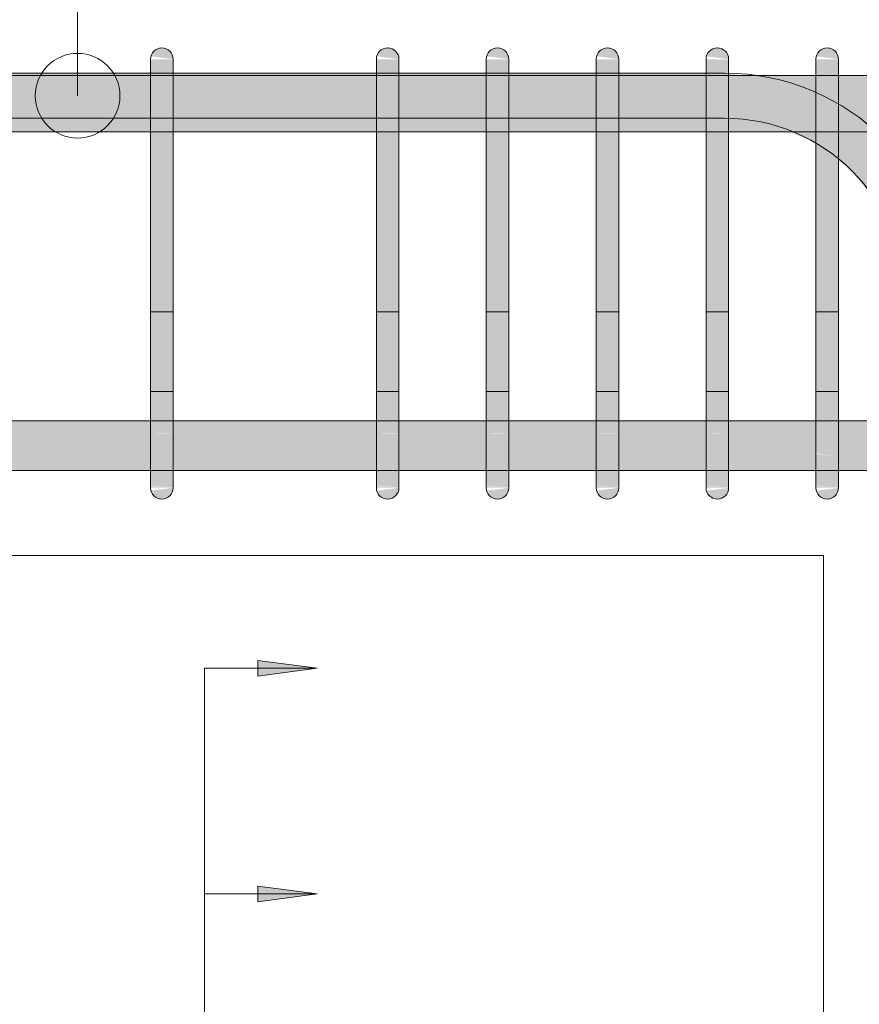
# Model space of a CAD drawing. Header units: millimetres. Extents: x -25607 to 9385, y 1894 to 10168.
# Tile 149 of 181: x 3653 to 4025, y 8471 to 8908. Entities that reach past the tile are written whole.
import ezdxf

# ---------------------------------------------------------------- set-up
doc = ezdxf.new("R2010")
doc.units = ezdxf.units.MM
for name, color, linetype, lineweight in [('A-ANNO-DIMS', 211, 'Continuous', 5), ('A-ANNO-DIMS-25', 211, 'Continuous', 5), ('S-BEAM', 12, 'Continuous', 9), ('S-COLS', 52, 'Continuous', 9), ('S-RBAR', 171, 'Continuous', 5), ('S-RBAR-IDEN', 171, 'Continuous', 5)]:
    doc.layers.add(name, color=color, linetype=linetype, lineweight=lineweight)
doc.styles.add('Arial_1', font='arial.ttf', dxfattribs={"height": 62.5})
doc.dimstyles.new('Výztuž_kusy__řezy__3', dxfattribs={"dimscale": 304.8, "dimtxt": 0.18, "dimasz": 0, "dimexe": 0, "dimexo": 0.0625, "dimgap": 0.082021, "dimtad": 1, "dimdec": 0, "dimzin": 0, "dimdsep": 46, "dimtxsty": 'Arial_1', "dimblk1": 'NONE', "dimblk2": 'NONE', "dimsah": 1, "dimcen": 0.09, "dimazin": 0, "dimtfac": 1, "dimtdec": 4, "dimtix": 1, "dimtmove": 0, "dimatfit": 3, "dimfxl": 0.164042, "dimfxlon": 1, "dimtvp": 1, "dimtfill": 1, "dimtolj": 1, "dimtzin": 0, "dimarcsym": 2})

# ---------------------------------------------------------------- blocks, each defined once
blk = doc.blocks.new('DIMBLOCK604-V5')
at = {"layer": 'A-ANNO-DIMS-25'}
for points in [[(3785.15, 8620), (3758.86, 8623.46), (3758.86, 8616.54)], [(3785.15, 8520), (3758.86, 8523.46), (3758.86, 8516.54)]]:
    blk.add_hatch(color=256, dxfattribs=at).paths.add_polyline_path(points)
for p, q in [((3735.15, 8620), (3735.15, 8520)), ((3735.15, 8620), (3735.15, 8620)), ((3735.15, 8620), (3785.15, 8620)), ((3785.15, 8620), (3758.86, 8623.46)), ((3758.86, 8623.46), (3758.86, 8616.54)), ((3758.86, 8616.54), (3785.15, 8620)), ((3735.15, 8520), (3735.15, 8520)), ((3735.15, 8520), (3785.15, 8520)), ((3785.15, 8520), (3758.86, 8523.46)), ((3758.86, 8523.46), (3758.86, 8516.54)), ((3758.86, 8516.54), (3785.15, 8520))]:
    blk.add_line(p, q, dxfattribs=at)
blk = doc.blocks.new('_None')
blk = doc.blocks.new('DIMBLOCK605-V5')
at = {"layer": 'A-ANNO-DIMS-25'}
for points in [[(3785.15, 8520), (3758.86, 8523.46), (3758.86, 8516.54)], [(3785.15, 8420), (3758.86, 8423.46), (3758.86, 8416.54)]]:
    blk.add_hatch(color=256, dxfattribs=at).paths.add_polyline_path(points)
for p, q in [((3735.15, 8520), (3735.15, 8420)), ((3735.15, 8520), (3735.15, 8520)), ((3735.15, 8520), (3785.15, 8520)), ((3785.15, 8520), (3758.86, 8523.46)), ((3758.86, 8523.46), (3758.86, 8516.54)), ((3758.86, 8516.54), (3785.15, 8520)), ((3785.15, 8420), (3758.86, 8423.46)), ((3758.86, 8423.46), (3758.86, 8416.54)), ((3735.15, 8420), (3735.15, 8420)), ((3735.15, 8420), (3785.15, 8420)), ((3758.86, 8416.54), (3785.15, 8420))]:
    blk.add_line(p, q, dxfattribs=at)
blk = doc.blocks.new('DIMBLOCK631-V5')
at = {"layer": 'A-ANNO-DIMS-25'}
for points in [[(3785.15, 8620), (3758.86, 8623.46), (3758.86, 8616.54)], [(3785.15, 8520), (3758.86, 8523.46), (3758.86, 8516.54)], [(3785.15, 8420), (3758.86, 8423.46), (3758.86, 8416.54)], [(3785.15, 8320), (3758.86, 8323.46), (3758.86, 8316.54)], [(3785.15, 8220), (3758.86, 8223.46), (3758.86, 8216.54)], [(3785.15, 8120), (3758.86, 8123.46), (3758.86, 8116.54)], [(3785.15, 8020), (3758.86, 8023.46), (3758.86, 8016.54)], [(3785.15, 7920), (3758.86, 7923.46), (3758.86, 7916.54)], [(3785.15, 7820), (3758.86, 7823.46), (3758.86, 7816.54)], [(3785.15, 7720), (3758.86, 7723.46), (3758.86, 7716.54)], [(3785.15, 7620), (3758.86, 7623.46), (3758.86, 7616.54)], [(3785.15, 7520), (3758.86, 7523.46), (3758.86, 7516.54)], [(3785.15, 7420), (3758.86, 7423.46), (3758.86, 7416.54)], [(3785.15, 7320), (3758.86, 7323.46), (3758.86, 7316.54)], [(3785.15, 7220), (3758.86, 7223.46), (3758.86, 7216.54)], [(3785.15, 7120), (3758.86, 7123.46), (3758.86, 7116.54)], [(3785.15, 7020), (3758.86, 7023.46), (3758.86, 7016.54)], [(3785.15, 6920), (3758.86, 6923.46), (3758.86, 6916.54)], [(3785.15, 6820), (3758.86, 6823.46), (3758.86, 6816.54)], [(3785.15, 6720), (3758.86, 6723.46), (3758.86, 6716.54)], [(3785.15, 6620), (3758.86, 6623.46), (3758.86, 6616.54)], [(3785.15, 6520), (3758.86, 6523.46), (3758.86, 6516.54)], [(3785.15, 6420), (3758.86, 6423.46), (3758.86, 6416.54)], [(3785.15, 6320), (3758.86, 6323.46), (3758.86, 6316.54)], [(3785.15, 6220), (3758.86, 6223.46), (3758.86, 6216.54)], [(3785.15, 6120), (3758.86, 6123.46), (3758.86, 6116.54)], [(3785.15, 6020), (3758.86, 6023.46), (3758.86, 6016.54)], [(3785.15, 5920), (3758.86, 5923.46), (3758.86, 5916.54)]]:
    blk.add_hatch(color=256, dxfattribs=at).paths.add_polyline_path(points)
for p, q in [((3735.15, 8620), (3735.15, 5920)), ((3735.15, 8620), (3735.15, 8520)), ((3735.15, 8620), (3735.15, 8620)), ((3735.15, 8620), (3785.15, 8620)), ((3785.15, 8620), (3758.86, 8623.46)), ((3758.86, 8623.46), (3758.86, 8616.54)), ((3758.86, 8616.54), (3785.15, 8620)), ((3735.15, 8520), (3735.15, 8420)), ((3735.15, 8520), (3735.15, 8520)), ((3735.15, 8520), (3785.15, 8520)), ((3785.15, 8520), (3758.86, 8523.46)), ((3758.86, 8523.46), (3758.86, 8516.54)), ((3758.86, 8516.54), (3785.15, 8520)), ((3785.15, 8420), (3758.86, 8423.46)), ((3758.86, 8423.46), (3758.86, 8416.54)), ((3735.15, 8420), (3735.15, 8320)), ((3735.15, 8420), (3735.15, 8420)), ((3735.15, 8420), (3785.15, 8420)), ((3758.86, 8416.54), (3785.15, 8420)), ((3785.15, 8320), (3758.86, 8323.46)), ((3758.86, 8323.46), (3758.86, 8316.54)), ((3735.15, 8320), (3735.15, 8220)), ((3735.15, 8320), (3735.15, 8320)), ((3735.15, 8320), (3785.15, 8320)), ((3758.86, 8316.54), (3785.15, 8320)), ((3785.15, 8220), (3758.86, 8223.46)), ((3758.86, 8223.46), (3758.86, 8216.54)), ((3735.15, 8220), (3735.15, 8120)), ((3735.15, 8220), (3735.15, 8220)), ((3735.15, 8220), (3785.15, 8220)), ((3758.86, 8216.54), (3785.15, 8220)), ((3785.15, 8120), (3758.86, 8123.46)), ((3758.86, 8123.46), (3758.86, 8116.54)), ((3735.15, 8120), (3735.15, 8020)), ((3735.15, 8120), (3735.15, 8120)), ((3735.15, 8120), (3785.15, 8120)), ((3758.86, 8116.54), (3785.15, 8120)), ((3785.15, 8020), (3758.86, 8023.46)), ((3758.86, 8023.46), (3758.86, 8016.54)), ((3735.15, 8020), (3735.15, 7920)), ((3735.15, 8020), (3735.15, 8020)), ((3735.15, 8020), (3785.15, 8020)), ((3758.86, 8016.54), (3785.15, 8020)), ((3785.15, 7920), (3758.86, 7923.46)), ((3758.86, 7923.46), (3758.86, 7916.54)), ((3735.15, 7920), (3735.15, 7820)), ((3735.15, 7920), (3735.15, 7920)), ((3735.15, 7920), (3785.15, 7920)), ((3758.86, 7916.54), (3785.15, 7920)), ((3785.15, 7820), (3758.86, 7823.46)), ((3758.86, 7823.46), (3758.86, 7816.54)), ((3735.15, 7820), (3735.15, 7720)), ((3735.15, 7820), (3735.15, 7820)), ((3735.15, 7820), (3785.15, 7820)), ((3758.86, 7816.54), (3785.15, 7820)), ((3785.15, 7720), (3758.86, 7723.46)), ((3758.86, 7723.46), (3758.86, 7716.54)), ((3735.15, 7720), (3735.15, 7620)), ((3735.15, 7720), (3735.15, 7720)), ((3735.15, 7720), (3785.15, 7720)), ((3758.86, 7716.54), (3785.15, 7720)), ((3785.15, 7620), (3758.86, 7623.46)), ((3758.86, 7623.46), (3758.86, 7616.54)), ((3735.15, 7620), (3735.15, 7520)), ((3735.15, 7620), (3735.15, 7620)), ((3735.15, 7620), (3785.15, 7620)), ((3758.86, 7616.54), (3785.15, 7620)), ((3735.15, 7520), (3735.15, 7420)), ((3735.15, 7520), (3735.15, 7520)), ((3735.15, 7520), (3785.15, 7520)), ((3785.15, 7520), (3758.86, 7523.46)), ((3758.86, 7523.46), (3758.86, 7516.54)), ((3758.86, 7516.54), (3785.15, 7520)), ((3735.15, 7420), (3735.15, 7320)), ((3735.15, 7420), (3735.15, 7420)), ((3735.15, 7420), (3785.15, 7420)), ((3785.15, 7420), (3758.86, 7423.46)), ((3758.86, 7423.46), (3758.86, 7416.54)), ((3758.86, 7416.54), (3785.15, 7420)), ((3785.15, 7320), (3758.86, 7323.46)), ((3758.86, 7323.46), (3758.86, 7316.54)), ((3735.15, 7320), (3735.15, 7220)), ((3735.15, 7320), (3735.15, 7320)), ((3735.15, 7320), (3785.15, 7320)), ((3758.86, 7316.54), (3785.15, 7320)), ((3785.15, 7220), (3758.86, 7223.46)), ((3758.86, 7223.46), (3758.86, 7216.54)), ((3735.15, 7220), (3735.15, 7120)), ((3735.15, 7220), (3735.15, 7220)), ((3735.15, 7220), (3785.15, 7220)), ((3758.86, 7216.54), (3785.15, 7220)), ((3785.15, 7120), (3758.86, 7123.46)), ((3758.86, 7123.46), (3758.86, 7116.54)), ((3735.15, 7120), (3735.15, 7020)), ((3735.15, 7120), (3735.15, 7120)), ((3735.15, 7120), (3785.15, 7120)), ((3758.86, 7116.54), (3785.15, 7120)), ((3785.15, 7020), (3758.86, 7023.46)), ((3758.86, 7023.46), (3758.86, 7016.54)), ((3735.15, 7020), (3735.15, 6920)), ((3735.15, 7020), (3735.15, 7020)), ((3735.15, 7020), (3785.15, 7020)), ((3758.86, 7016.54), (3785.15, 7020)), ((3785.15, 6920), (3758.86, 6923.46)), ((3758.86, 6923.46), (3758.86, 6916.54)), ((3735.15, 6920), (3735.15, 6820)), ((3735.15, 6920), (3735.15, 6920)), ((3735.15, 6920), (3785.15, 6920)), ((3758.86, 6916.54), (3785.15, 6920)), ((3785.15, 6820), (3758.86, 6823.46)), ((3758.86, 6823.46), (3758.86, 6816.54)), ((3735.15, 6820), (3735.15, 6720)), ((3735.15, 6820), (3735.15, 6820)), ((3735.15, 6820), (3785.15, 6820)), ((3758.86, 6816.54), (3785.15, 6820)), ((3785.15, 6720), (3758.86, 6723.46)), ((3758.86, 6723.46), (3758.86, 6716.54)), ((3735.15, 6720), (3735.15, 6620)), ((3735.15, 6720), (3735.15, 6720)), ((3735.15, 6720), (3785.15, 6720)), ((3758.86, 6716.54), (3785.15, 6720)), ((3785.15, 6620), (3758.86, 6623.46)), ((3758.86, 6623.46), (3758.86, 6616.54)), ((3735.15, 6620), (3735.15, 6520)), ((3735.15, 6620), (3735.15, 6620)), ((3735.15, 6620), (3785.15, 6620)), ((3758.86, 6616.54), (3785.15, 6620)), ((3785.15, 6520), (3758.86, 6523.46)), ((3758.86, 6523.46), (3758.86, 6516.54)), ((3735.15, 6520), (3735.15, 6420)), ((3735.15, 6520), (3735.15, 6520)), ((3735.15, 6520), (3785.15, 6520)), ((3758.86, 6516.54), (3785.15, 6520)), ((3735.15, 6420), (3735.15, 6320)), ((3735.15, 6420), (3735.15, 6420)), ((3735.15, 6420), (3785.15, 6420)), ((3785.15, 6420), (3758.86, 6423.46)), ((3758.86, 6423.46), (3758.86, 6416.54)), ((3758.86, 6416.54), (3785.15, 6420)), ((3735.15, 6320), (3735.15, 6220)), ((3735.15, 6320), (3735.15, 6320)), ((3735.15, 6320), (3785.15, 6320)), ((3785.15, 6320), (3758.86, 6323.46)), ((3758.86, 6323.46), (3758.86, 6316.54)), ((3758.86, 6316.54), (3785.15, 6320)), ((3735.15, 6220), (3735.15, 6120)), ((3735.15, 6220), (3735.15, 6220)), ((3735.15, 6220), (3785.15, 6220)), ((3785.15, 6220), (3758.86, 6223.46)), ((3758.86, 6223.46), (3758.86, 6216.54)), ((3758.86, 6216.54), (3785.15, 6220)), ((3785.15, 6120), (3758.86, 6123.46)), ((3758.86, 6123.46), (3758.86, 6116.54)), ((3735.15, 6120), (3735.15, 6020)), ((3735.15, 6120), (3735.15, 6120)), ((3735.15, 6120), (3785.15, 6120)), ((3758.86, 6116.54), (3785.15, 6120)), ((3785.15, 6020), (3758.86, 6023.46)), ((3758.86, 6023.46), (3758.86, 6016.54)), ((3735.15, 6020), (3735.15, 5920)), ((3735.15, 6020), (3735.15, 6020)), ((3735.15, 6020), (3785.15, 6020)), ((3758.86, 6016.54), (3785.15, 6020)), ((3785.15, 5920), (3758.86, 5923.46)), ((3758.86, 5923.46), (3758.86, 5916.54)), ((3735.15, 5920), (3735.15, 5920)), ((3735.15, 5920), (3785.15, 5920)), ((3758.86, 5916.54), (3785.15, 5920))]:
    blk.add_line(p, q, dxfattribs=at)

msp = doc.modelspace()

# ---------------------------------------------------------------- hatches: boundary and pattern name
at = {"layer": 'S-RBAR'}
for points in [[(3721.3, 8890), (3721.13, 8891.29), (3720.63, 8892.5), (3719.84, 8893.54), (3718.8, 8894.33), (3717.6, 8894.83), (3716.3, 8895), (3715.01, 8894.83), (3713.8, 8894.33), (3712.77, 8893.54), (3711.97, 8892.5), (3711.48, 8891.29), (3721.13, 8890.02)], [(3821.3, 8890), (3821.13, 8891.29), (3820.63, 8892.5), (3819.84, 8893.54), (3818.8, 8894.33), (3817.6, 8894.83), (3816.3, 8895), (3815.01, 8894.83), (3813.8, 8894.33), (3812.77, 8893.54), (3811.97, 8892.5), (3811.48, 8891.29), (3821.13, 8890.02)], [(3869.99, 8890), (3869.82, 8891.29), (3869.32, 8892.5), (3868.53, 8893.54), (3867.49, 8894.33), (3866.29, 8894.83), (3864.99, 8895), (3863.7, 8894.83), (3862.49, 8894.33), (3861.46, 8893.54), (3860.66, 8892.5), (3860.16, 8891.29), (3869.82, 8890.02)], [(3918.68, 8890), (3918.51, 8891.29), (3918.01, 8892.5), (3917.22, 8893.54), (3916.18, 8894.33), (3914.98, 8894.83), (3913.68, 8895), (3912.39, 8894.83), (3911.18, 8894.33), (3910.15, 8893.54), (3909.35, 8892.5), (3908.85, 8891.29), (3918.51, 8890.02)], [(3967.37, 8890), (3967.2, 8891.29), (3966.7, 8892.5), (3965.91, 8893.54), (3964.87, 8894.33), (3962.67, 8894.96), (3962.37, 8895), (3961.08, 8894.83), (3959.87, 8894.33), (3958.83, 8893.54), (3958.04, 8892.5), (3957.54, 8891.29), (3967.2, 8890.02)], [(4016.06, 8890), (4015.89, 8891.29), (4015.39, 8892.5), (4014.59, 8893.54), (4013.56, 8894.33), (4012.35, 8894.83), (4011.06, 8895), (4009.76, 8894.83), (4008.56, 8894.33), (4007.52, 8893.54), (4006.57, 8892.12), (4006.23, 8891.29), (4015.89, 8890.02)], [(3721.3, 8865), (3721.3, 8890), (3711.3, 8890), (3711.3, 8865)], [(3821.3, 8865), (3821.3, 8890), (3811.3, 8890), (3811.3, 8865)], [(3869.99, 8865), (3869.99, 8890), (3859.99, 8890), (3859.99, 8865)], [(3918.68, 8865), (3918.68, 8890), (3908.68, 8890), (3908.68, 8865)], [(3967.37, 8865), (3967.37, 8890), (3957.37, 8890), (3957.37, 8865), (3962.67, 8865)], [(4006.57, 8865), (4016.06, 8865), (4016.06, 8890), (4006.06, 8890), (4006.06, 8865)], [(3721.3, 8725), (3721.3, 8865), (3711.3, 8865), (3711.3, 8725)], [(3821.3, 8725), (3821.3, 8865), (3811.3, 8865), (3811.3, 8725)], [(3869.99, 8725), (3869.99, 8865), (3859.99, 8865), (3859.99, 8725)], [(3918.68, 8725), (3918.68, 8865), (3908.68, 8865), (3908.68, 8725)], [(3962.67, 8725), (3967.37, 8725), (3967.37, 8865), (3957.37, 8865), (3957.37, 8725)], [(4006.57, 8725), (4016.06, 8725), (4016.06, 8865), (4006.06, 8865), (4006.06, 8725)], [(3716.3, 8695), (3717.6, 8695.17), (3718.8, 8695.67), (3719.84, 8696.46), (3720.63, 8697.5), (3721.13, 8698.71), (3721.13, 8699.98), (3711.48, 8698.71), (3711.97, 8697.5), (3712.77, 8696.46), (3713.8, 8695.67), (3715.01, 8695.17)], [(3816.3, 8695), (3817.6, 8695.17), (3818.8, 8695.67), (3819.84, 8696.46), (3820.63, 8697.5), (3821.13, 8698.71), (3821.13, 8699.98), (3811.48, 8698.71), (3811.97, 8697.5), (3812.77, 8696.46), (3813.8, 8695.67), (3815.01, 8695.17)], [(3864.99, 8695), (3866.29, 8695.17), (3867.49, 8695.67), (3868.53, 8696.46), (3869.32, 8697.5), (3869.82, 8698.71), (3869.82, 8699.98), (3860.16, 8698.71), (3860.66, 8697.5), (3861.46, 8696.46), (3862.49, 8695.67), (3863.7, 8695.17)], [(3913.68, 8695), (3914.98, 8695.17), (3916.18, 8695.67), (3917.22, 8696.46), (3918.01, 8697.5), (3918.51, 8698.71), (3918.51, 8699.98), (3908.85, 8698.71), (3909.35, 8697.5), (3910.15, 8696.46), (3911.18, 8695.67), (3912.39, 8695.17)], [(3962.37, 8695), (3963.66, 8695.17), (3964.87, 8695.67), (3965.91, 8696.46), (3966.7, 8697.5), (3967.2, 8698.71), (3967.2, 8699.98), (3957.54, 8698.71), (3958.04, 8697.5), (3958.83, 8696.46), (3959.87, 8695.67), (3961.08, 8695.17)], [(4011.06, 8695), (4012.35, 8695.17), (4013.56, 8695.67), (4014.59, 8696.46), (4015.39, 8697.5), (4015.89, 8698.71), (4015.89, 8699.98), (4006.23, 8698.71), (4006.73, 8697.5), (4007.52, 8696.46), (4008.56, 8695.67), (4009.76, 8695.17)]]:
    msp.add_hatch(color=256, dxfattribs=at).paths.add_polyline_path(points)
h = msp.add_hatch(color=256, dxfattribs=at)
h.paths.add_polyline_path([(5938.19, 8857.8), (5969.21, 8857.8), (5969.21, 8882.8), (5785.06, 8882.8), (5785.06, 8857.8), (5894.29, 8857.8)])
h.paths.add_polyline_path([(4016.06, 8857.8), (4054.75, 8857.8), (4054.75, 8882.8), (4016.06, 8882.8), (4016.06, 8865)])
h.paths.add_polyline_path([(4651.63, 8857.8), (4730.74, 8857.8), (4730.74, 8882.8), (4651.63, 8882.8), (4651.63, 8865)])
h.paths.add_polyline_path([(1019.44, 8857.8), (1209.04, 8857.8), (1209.04, 8882.8), (1019.44, 8882.8), (1019.44, 8865)])
h.paths.add_polyline_path([(4006.06, 8857.8), (4006.06, 8882.8), (3967.37, 8882.8), (3967.37, 8857.8)])
h.paths.add_polyline_path([(4621.18, 8857.8), (4641.63, 8857.8), (4641.63, 8882.8), (4551.63, 8882.8), (4551.63, 8857.8), (4577.28, 8857.8)])
h.paths.add_polyline_path([(4064.75, 8857.8), (4103.44, 8857.8), (4103.44, 8882.8), (4064.75, 8882.8), (4064.75, 8865)])
h.paths.add_polyline_path([(1219.04, 8857.8), (1408.65, 8857.8), (1408.65, 8882.8), (1219.04, 8882.8), (1219.04, 8865)])
h.paths.add_polyline_path([(5775.06, 8857.8), (5775.06, 8882.8), (5585.68, 8882.8), (5585.68, 8857.8), (5762.59, 8857.8)])
h.paths.add_polyline_path([(2909.06, 8857.8), (2923.16, 8857.8), (2923.16, 8882.8), (2834.64, 8882.8), (2834.64, 8857.8)])
h.paths.add_polyline_path([(3957.37, 8857.8), (3957.37, 8882.8), (3918.68, 8882.8), (3918.77, 8857.8)])
h.paths.add_polyline_path([(2933.16, 8857.8), (3021.68, 8857.8), (3021.68, 8882.8), (2933.16, 8882.8), (2933.16, 8865)])
h.paths.add_polyline_path([(4113.44, 8857.8), (4152.12, 8857.8), (4152.12, 8882.8), (4113.44, 8882.8), (4113.44, 8865)])
h.paths.add_polyline_path([(3031.68, 8857.8), (3120.2, 8857.8), (3120.2, 8882.8), (3031.68, 8882.8), (3031.68, 8865)])
h.paths.add_polyline_path([(5575.68, 8857.8), (5575.68, 8882.8), (5386.3, 8882.8), (5386.3, 8857.8), (5543.08, 8857.8)])
h.paths.add_polyline_path([(3908.68, 8857.8), (3908.68, 8882.8), (3869.99, 8882.8), (3869.99, 8857.8), (3874.87, 8857.8)])
h.paths.add_polyline_path([(4162.12, 8857.8), (4200.81, 8857.8), (4200.81, 8882.8), (4162.12, 8882.8), (4162.12, 8865)])
h.paths.add_polyline_path([(2824.64, 8857.8), (2824.64, 8882.8), (2736.12, 8882.8), (2736.12, 8857.8), (2821.26, 8857.8)])
h.paths.add_polyline_path([(1418.65, 8857.8), (1608.25, 8857.8), (1608.25, 8882.8), (1418.65, 8882.8), (1418.65, 8865)])
h.paths.add_polyline_path([(1618.25, 8857.8), (1807.85, 8857.8), (1807.85, 8882.8), (1618.25, 8882.8), (1618.25, 8865)])
h.paths.add_polyline_path([(3859.99, 8857.8), (3859.99, 8882.8), (3821.3, 8882.8), (3821.3, 8857.8), (3830.97, 8857.8)])
h.paths.add_polyline_path([(5376.3, 8857.8), (5376.3, 8882.8), (5186.3, 8882.8), (5186.3, 8857.8), (5367.48, 8857.8)])
h.paths.add_polyline_path([(3130.2, 8857.8), (3218.71, 8857.8), (3218.71, 8882.8), (3130.2, 8882.8), (3130.2, 8865)])
h.paths.add_polyline_path([(4210.81, 8857.8), (4249.5, 8857.8), (4249.5, 8882.8), (4210.81, 8882.8), (4210.81, 8865)])
h.paths.add_polyline_path([(4541.63, 8857.8), (4541.63, 8882.8), (4502.94, 8882.8), (4502.94, 8857.8), (4533.37, 8857.8)])
h.paths.add_polyline_path([(4740.74, 8857.8), (4819.86, 8857.8), (4819.86, 8882.8), (4740.74, 8882.8), (4740.74, 8865)])
h.paths.add_polyline_path([(3811.3, 8857.8), (3811.3, 8882.8), (3721.3, 8882.8), (3721.3, 8857.8), (3787.07, 8857.8)])
h.paths.add_polyline_path([(5176.3, 8857.8), (5176.3, 8882.8), (5097.19, 8882.8), (5097.19, 8857.8), (5104.08, 8857.8)])
h.paths.add_polyline_path([(1817.85, 8857.8), (2007.45, 8857.8), (2007.45, 8882.8), (1817.85, 8882.8), (1817.85, 8865)])
h.paths.add_polyline_path([(4259.5, 8857.8), (4298.19, 8857.8), (4298.19, 8882.8), (4259.5, 8882.8), (4259.5, 8865)])
h.paths.add_polyline_path([(3711.3, 8857.8), (3711.3, 8882.8), (3622.79, 8882.8), (3622.79, 8857.8), (3699.27, 8857.8)])
h.paths.add_polyline_path([(2017.45, 8857.8), (2207.05, 8857.8), (2207.05, 8882.8), (2017.45, 8882.8), (2017.45, 8865)])
h.paths.add_polyline_path([(4308.19, 8857.8), (4346.88, 8857.8), (4346.88, 8882.8), (4308.19, 8882.8), (4308.19, 8865)])
h.paths.add_polyline_path([(5087.19, 8857.8), (5087.19, 8882.8), (5008.08, 8882.8), (5008.08, 8857.8), (5060.18, 8857.8)])
h.paths.add_polyline_path([(3612.79, 8857.8), (3612.79, 8882.8), (3524.27, 8882.8), (3524.27, 8857.8), (3611.47, 8857.8)])
h.paths.add_polyline_path([(2217.05, 8857.8), (2332.05, 8857.8), (2332.05, 8882.8), (2217.05, 8882.8), (2217.05, 8865)])
h.paths.add_polyline_path([(4356.88, 8857.8), (4395.57, 8857.8), (4395.57, 8882.8), (4356.88, 8882.8), (4356.88, 8865)])
h.paths.add_polyline_path([(4998.08, 8857.8), (4998.08, 8882.8), (4918.97, 8882.8), (4918.97, 8857.8), (4972.38, 8857.8)])
h.paths.add_polyline_path([(3514.27, 8857.8), (3514.27, 8882.8), (3425.75, 8882.8), (3425.75, 8857.8), (3479.77, 8857.8)])
h.paths.add_polyline_path([(2342.05, 8857.8), (2430.57, 8857.8), (2430.57, 8882.8), (2342.05, 8882.8), (2342.05, 8865)])
h.paths.add_polyline_path([(3228.71, 8857.8), (3317.23, 8857.8), (3317.23, 8882.8), (3228.71, 8882.8), (3228.71, 8865)])
h.paths.add_polyline_path([(3415.75, 8857.8), (3415.75, 8882.8), (3327.23, 8882.8), (3327.23, 8857.8), (3391.96, 8857.8)])
h.paths.add_polyline_path([(2440.57, 8857.8), (2529.09, 8857.8), (2529.09, 8882.8), (2440.57, 8882.8), (2440.57, 8865)])
h.paths.add_polyline_path([(4908.97, 8857.8), (4908.97, 8882.8), (4829.86, 8882.8), (4829.86, 8857.8), (4884.58, 8857.8)])
h.paths.add_polyline_path([(4405.57, 8857.8), (4444.26, 8857.8), (4444.26, 8882.8), (4405.57, 8882.8), (4405.57, 8865)])
h.paths.add_polyline_path([(2726.12, 8857.8), (2726.12, 8882.8), (2637.61, 8882.8), (2637.61, 8857.8), (2645.66, 8857.8)])
h.paths.add_polyline_path([(2539.09, 8857.8), (2627.61, 8857.8), (2627.61, 8882.8), (2539.09, 8882.8), (2539.09, 8865)])
h.paths.add_polyline_path([(4454.26, 8857.8), (4492.94, 8857.8), (4492.94, 8882.8), (4454.26, 8882.8), (4454.26, 8865)])
h = msp.add_hatch(color=256, dxfattribs=at)
h.paths.add_polyline_path([(3699.27, 8882.8), (3711.3, 8882.8), (3711.3, 8883.8), (3622.79, 8883.8), (3622.79, 8882.8), (3655.37, 8882.8)])
h.paths.add_polyline_path([(3348.06, 8882.8), (3415.75, 8882.8), (3415.75, 8883.8), (3344.59, 8883.8), (3344.59, 8882.8)])
h.paths.add_polyline_path([(3957.37, 8882.8), (3957.37, 8883.8), (3918.68, 8883.8), (3918.77, 8882.8)])
h.paths.add_polyline_path([(3425.75, 8882.8), (3514.27, 8882.8), (3514.27, 8883.8), (3425.75, 8883.8)])
h.paths.add_polyline_path([(3908.68, 8882.8), (3908.68, 8883.8), (3869.99, 8883.8), (3869.99, 8882.8), (3874.87, 8882.8)])
h.paths.add_polyline_path([(3859.99, 8882.8), (3859.99, 8883.8), (3821.3, 8883.8), (3821.3, 8882.8), (3830.97, 8882.8)])
h.paths.add_polyline_path([(3524.27, 8882.8), (3612.79, 8882.8), (3612.79, 8883.8), (3524.27, 8883.8)])
h.paths.add_polyline_path([(3811.3, 8882.8), (3811.3, 8883.8), (3721.3, 8883.8), (3721.3, 8882.8), (3787.07, 8882.8)])
h = msp.add_hatch(color=256, dxfattribs=at)
h.paths.add_polyline_path([(4065.59, 8783.8), (4064.75, 8790.21), (4064.75, 8783.8)])
h.paths.add_polyline_path([(4050.47, 8783.8), (4054.75, 8783.8), (4054.75, 8827.64), (4052.19, 8833.8), (4036.3, 8854.51), (4032.02, 8857.8), (4016.06, 8857.8), (4016.06, 8845.05), (4022.16, 8840.37), (4034.87, 8823.8), (4042.87, 8804.51), (4045.59, 8783.8)])
h.paths.add_polyline_path([(4006.06, 8852.73), (4006.06, 8857.8), (3994.2, 8857.8), (4005.59, 8853.09)])
h.paths.add_polyline_path([(3973.19, 8882.8), (3967.37, 8883.57), (3967.37, 8882.8)])
h = msp.add_hatch(color=256, dxfattribs=at)
h.paths.add_polyline_path([(-1905.56, 8707.64), (-1885.56, 8707.92), (-1885.56, 8729.64), (-1905.56, 8729.64), (-1905.56, 8714.83)])
h.paths.add_polyline_path([(1021.34, 8707.64), (1209.04, 8707.92), (1209.04, 8729.64), (1019.44, 8729.64), (1019.44, 8707.64)])
h.paths.add_polyline_path([(1219.04, 8707.64), (1408.65, 8707.92), (1408.65, 8729.64), (1219.04, 8729.64), (1219.04, 8707.92)])
h.paths.add_polyline_path([(1009.44, 8707.64), (1009.44, 8729.64), (819.84, 8729.64), (819.84, 8707.64), (977.44, 8707.64)])
h.paths.add_polyline_path([(809.84, 8707.64), (809.84, 8729.64), (620.24, 8729.64), (620.24, 8707.64), (801.84, 8707.64)])
h.paths.add_polyline_path([(-1832.27, 8707.64), (-1798.99, 8707.92), (-1798.99, 8729.64), (-1832.27, 8729.64), (-1832.27, 8707.92)])
h.paths.add_polyline_path([(1418.65, 8707.64), (1608.25, 8707.92), (1608.25, 8729.64), (1418.65, 8729.64), (1418.65, 8707.92)])
h.paths.add_polyline_path([(4152.12, 8707.64), (4152.12, 8729.64), (4113.44, 8729.64), (4113.44, 8707.64), (4138.27, 8707.64)])
h.paths.add_polyline_path([(1618.25, 8707.64), (1807.85, 8707.92), (1807.85, 8729.64), (1618.25, 8729.64), (1618.25, 8707.92)])
h.paths.add_polyline_path([(4169.44, 8707.64), (4169.44, 8729.64), (4162.12, 8729.64), (4162.12, 8707.64)])
h.paths.add_polyline_path([(610.24, 8707.64), (610.24, 8729.64), (420.64, 8729.64), (420.64, 8707.64), (582.34, 8707.64)])
h.paths.add_polyline_path([(410.64, 8707.64), (410.64, 8729.64), (221.04, 8729.64), (221.04, 8707.64), (406.74, 8707.64)])
h.paths.add_polyline_path([(-1842.27, 8707.64), (-1842.27, 8729.64), (-1875.56, 8729.64), (-1875.56, 8707.64)])
h.paths.add_polyline_path([(1817.85, 8707.64), (2007.45, 8707.92), (2007.45, 8729.64), (1817.85, 8729.64), (1817.85, 8707.92)])
h.paths.add_polyline_path([(2017.45, 8707.64), (2207.05, 8707.92), (2207.05, 8729.64), (2017.45, 8729.64), (2017.45, 8707.92)])
h.paths.add_polyline_path([(4103.44, 8707.64), (4103.44, 8729.64), (4064.75, 8729.64), (4064.75, 8707.64), (4094.37, 8707.64)])
h.paths.add_polyline_path([(211.04, 8707.64), (211.04, 8729.64), (21.43, 8729.64), (21.43, 8707.64), (187.24, 8707.64)])
h.paths.add_polyline_path([(2217.05, 8707.64), (2332.05, 8707.92), (2332.05, 8729.64), (2217.05, 8729.64), (2217.05, 8707.92)])
h.paths.add_polyline_path([(11.43, 8707.64), (11.43, 8729.64), (-178.17, 8729.64), (-178.17, 8707.64), (-32.27, 8707.64)])
h.paths.add_polyline_path([(-1788.99, 8707.64), (-1755.71, 8707.92), (-1755.71, 8729.64), (-1788.99, 8729.64), (-1788.99, 8707.92)])
h.paths.add_polyline_path([(-188.17, 8707.64), (-188.17, 8729.64), (-303.17, 8729.64), (-303.17, 8707.64), (-207.87, 8707.64)])
h.paths.add_polyline_path([(2342.05, 8707.64), (2430.57, 8707.92), (2430.57, 8729.64), (2342.05, 8729.64), (2342.05, 8707.92)])
h.paths.add_polyline_path([(4054.75, 8707.64), (4054.75, 8729.64), (4016.06, 8729.64), (4016.06, 8707.64), (4050.47, 8707.64)])
h.paths.add_polyline_path([(2440.57, 8707.64), (2529.09, 8707.92), (2529.09, 8729.64), (2440.57, 8729.64), (2440.57, 8707.92)])
h.paths.add_polyline_path([(-313.17, 8707.64), (-313.17, 8729.64), (-400.61, 8729.64), (-400.61, 8707.64), (-339.57, 8707.64)])
h.paths.add_polyline_path([(2539.09, 8707.64), (2627.61, 8707.92), (2627.61, 8729.64), (2539.09, 8729.64), (2539.09, 8707.92)])
h.paths.add_polyline_path([(-410.61, 8707.64), (-410.61, 8729.64), (-498.06, 8729.64), (-498.06, 8707.64), (-427.37, 8707.64)])
h.paths.add_polyline_path([(2637.61, 8707.64), (2726.12, 8707.92), (2726.12, 8729.64), (2637.61, 8729.64), (2637.61, 8707.92)])
h.paths.add_polyline_path([(-508.06, 8707.64), (-508.06, 8729.64), (-595.51, 8729.64), (-595.51, 8707.64), (-515.17, 8707.64)])
h.paths.add_polyline_path([(-1745.71, 8707.64), (-1712.42, 8707.92), (-1712.42, 8729.64), (-1745.71, 8729.64), (-1745.71, 8707.92)])
h.paths.add_polyline_path([(3967.37, 8707.64), (4006.06, 8707.92), (4006.06, 8729.64), (3967.37, 8729.64), (3967.37, 8707.92)])
h.paths.add_polyline_path([(2736.12, 8707.64), (2824.64, 8707.92), (2824.64, 8729.64), (2736.12, 8729.64), (2736.12, 8707.92)])
h.paths.add_polyline_path([(-605.51, 8707.64), (-605.51, 8729.64), (-692.95, 8729.64), (-692.95, 8707.64), (-646.87, 8707.64)])
h.paths.add_polyline_path([(2834.64, 8707.64), (2923.16, 8707.92), (2923.16, 8729.64), (2834.64, 8729.64), (2834.64, 8707.92)])
h.paths.add_polyline_path([(-702.95, 8707.64), (-702.95, 8729.64), (-790.4, 8729.64), (-790.4, 8707.64), (-734.67, 8707.64)])
h.paths.add_polyline_path([(3957.37, 8707.64), (3957.37, 8729.64), (3918.68, 8729.64), (3918.77, 8707.64)])
h.paths.add_polyline_path([(2933.16, 8707.64), (3021.68, 8707.92), (3021.68, 8729.64), (2933.16, 8729.64), (2933.16, 8707.92)])
h.paths.add_polyline_path([(-800.4, 8707.64), (-800.4, 8729.64), (-887.85, 8729.64), (-887.85, 8707.64), (-822.47, 8707.64)])
h.paths.add_polyline_path([(3031.68, 8707.64), (3120.2, 8707.92), (3120.2, 8729.64), (3031.68, 8729.64), (3031.68, 8707.92)])
h.paths.add_polyline_path([(-1702.42, 8707.64), (-1677.42, 8707.92), (-1677.42, 8729.64), (-1702.42, 8729.64), (-1702.42, 8707.92)])
h.paths.add_polyline_path([(-897.85, 8707.64), (-897.85, 8729.64), (-985.29, 8729.64), (-985.29, 8707.64), (-910.27, 8707.64)])
h.paths.add_polyline_path([(3908.68, 8707.64), (3908.68, 8729.64), (3869.99, 8729.64), (3869.99, 8707.64), (3874.87, 8707.64)])
h.paths.add_polyline_path([(3130.2, 8707.64), (3218.71, 8707.92), (3218.71, 8729.64), (3130.2, 8729.64), (3130.2, 8707.92)])
h.paths.add_polyline_path([(-995.29, 8707.64), (-995.29, 8729.64), (-1082.74, 8729.64), (-1082.74, 8707.64), (-998.07, 8707.64)])
h.paths.add_polyline_path([(3228.71, 8707.64), (3317.23, 8707.92), (3317.23, 8729.64), (3228.71, 8729.64), (3228.71, 8707.92)])
h.paths.add_polyline_path([(-1092.74, 8707.64), (-1092.74, 8729.64), (-1180.19, 8729.64), (-1180.19, 8707.64), (-1129.78, 8707.64)])
h.paths.add_polyline_path([(3327.23, 8707.64), (3415.75, 8707.92), (3415.75, 8729.64), (3327.23, 8729.64), (3327.23, 8707.92)])
h.paths.add_polyline_path([(-1667.42, 8707.64), (-1579.97, 8707.92), (-1579.97, 8729.64), (-1667.42, 8729.64), (-1667.42, 8707.92)])
h.paths.add_polyline_path([(-1190.19, 8707.64), (-1190.19, 8729.64), (-1277.63, 8729.64), (-1277.63, 8707.64), (-1217.58, 8707.64)])
h.paths.add_polyline_path([(3859.99, 8707.64), (3859.99, 8729.64), (3821.3, 8729.64), (3821.3, 8707.64), (3830.97, 8707.64)])
h.paths.add_polyline_path([(3425.75, 8707.64), (3514.27, 8707.92), (3514.27, 8729.64), (3425.75, 8729.64), (3425.75, 8707.92)])
h.paths.add_polyline_path([(-1287.63, 8707.64), (-1287.63, 8729.64), (-1375.08, 8729.64), (-1375.08, 8707.64), (-1305.38, 8707.64)])
h.paths.add_polyline_path([(3524.27, 8707.64), (3612.79, 8707.92), (3612.79, 8729.64), (3524.27, 8729.64), (3524.27, 8707.92)])
h.paths.add_polyline_path([(-1385.08, 8707.64), (-1385.08, 8729.64), (-1472.53, 8729.64), (-1472.53, 8707.64), (-1393.18, 8707.64)])
h.paths.add_polyline_path([(3622.79, 8707.64), (3711.3, 8707.92), (3711.3, 8729.64), (3622.79, 8729.64), (3622.79, 8707.92)])
h.paths.add_polyline_path([(3811.3, 8707.64), (3811.3, 8729.64), (3721.3, 8729.64), (3721.3, 8707.64), (3787.07, 8707.64)])
h.paths.add_polyline_path([(-1482.53, 8707.64), (-1482.53, 8729.64), (-1569.97, 8729.64), (-1569.97, 8707.64), (-1524.88, 8707.64)])
h = msp.add_hatch(color=256, dxfattribs=at)
h.paths.add_polyline_path([(3721.3, 8703.08), (3721.3, 8703.74), (3719.95, 8703.89), (3719.1, 8703.51)])
h.paths.add_polyline_path([(3715.81, 8705.53), (3714.13, 8707.49), (3711.3, 8707.92), (3711.3, 8706.75)])
h.paths.add_polyline_path([(3721.3, 8711.72), (3721.3, 8713.44), (3711.3, 8715.43), (3711.3, 8714.83), (3712.11, 8714.83), (3716.03, 8711.91)])
h.paths.add_polyline_path([(3711.3, 8724.03), (3721.3, 8724.24), (3721.3, 8725), (3711.3, 8725)])
h = msp.add_hatch(color=256, dxfattribs=at)
h.paths.add_polyline_path([(3821.3, 8703.08), (3821.3, 8703.74), (3819.95, 8703.89), (3819.1, 8703.51)])
h.paths.add_polyline_path([(3815.81, 8705.53), (3814.13, 8707.49), (3811.3, 8707.92), (3811.3, 8706.75)])
h.paths.add_polyline_path([(3821.3, 8711.72), (3821.3, 8713.44), (3811.3, 8715.43), (3811.3, 8714.83), (3812.11, 8714.83), (3816.03, 8711.91)])
h.paths.add_polyline_path([(3811.3, 8724.03), (3821.3, 8724.24), (3821.3, 8725), (3811.3, 8725)])
h = msp.add_hatch(color=256, dxfattribs=at)
h.paths.add_polyline_path([(3869.99, 8703.08), (3869.99, 8703.74), (3868.64, 8703.89), (3867.79, 8703.51)])
h.paths.add_polyline_path([(3864.5, 8705.53), (3862.82, 8707.49), (3859.99, 8707.92), (3859.99, 8706.75)])
h.paths.add_polyline_path([(3869.99, 8711.72), (3869.99, 8713.44), (3859.99, 8715.43), (3859.99, 8714.83), (3860.8, 8714.83), (3864.72, 8711.91)])
h.paths.add_polyline_path([(3859.99, 8724.03), (3869.99, 8724.24), (3869.99, 8725), (3859.99, 8725)])
h = msp.add_hatch(color=256, dxfattribs=at)
h.paths.add_polyline_path([(3918.68, 8703.08), (3918.68, 8703.74), (3917.32, 8703.89), (3916.48, 8703.51)])
h.paths.add_polyline_path([(3913.19, 8705.53), (3911.51, 8707.49), (3908.68, 8707.92), (3908.68, 8706.75)])
h.paths.add_polyline_path([(3918.68, 8711.72), (3918.68, 8713.44), (3908.68, 8715.43), (3908.68, 8714.83), (3909.49, 8714.83), (3913.41, 8711.91)])
h.paths.add_polyline_path([(3908.68, 8724.03), (3918.68, 8724.24), (3918.68, 8725), (3908.68, 8725)])
h = msp.add_hatch(color=256, dxfattribs=at)
h.paths.add_polyline_path([(3967.37, 8703.08), (3967.37, 8703.74), (3966.01, 8703.89), (3965.17, 8703.51)])
h.paths.add_polyline_path([(3961.88, 8705.53), (3960.2, 8707.49), (3957.37, 8707.92), (3957.37, 8706.75)])
h.paths.add_polyline_path([(3967.37, 8711.72), (3967.37, 8713.44), (3957.37, 8715.43), (3957.37, 8714.83), (3958.18, 8714.83), (3962.09, 8711.91), (3962.67, 8711.89)])
h.paths.add_polyline_path([(3957.37, 8724.03), (3967.37, 8724.24), (3967.37, 8725), (3957.37, 8725)])
h = msp.add_hatch(color=256, dxfattribs=at)
h.paths.add_polyline_path([(4016.06, 8703.08), (4016.06, 8703.74), (4014.7, 8703.89), (4013.86, 8703.51)])
h.paths.add_polyline_path([(4010.57, 8705.53), (4008.89, 8707.49), (4006.06, 8707.92), (4006.06, 8706.75), (4006.57, 8706.61)])
h.paths.add_polyline_path([(4016.06, 8711.72), (4016.06, 8713.44), (4006.57, 8715.11), (4006.57, 8714.83), (4006.86, 8714.83), (4010.78, 8711.91)])
h.paths.add_polyline_path([(4014.03, 8724.03), (4016.06, 8724.24), (4016.06, 8725), (4006.06, 8725), (4006.06, 8724.03), (4006.57, 8724.03)])
h = msp.add_hatch(color=256, dxfattribs=at)
h.paths.add_polyline_path([(3721.3, 8700), (3721.3, 8703.08), (3719.1, 8703.51), (3719.95, 8703.89), (3721.3, 8703.74), (3721.3, 8711.72), (3716.77, 8711.99), (3712.26, 8714.83), (3711.3, 8714.83), (3711.3, 8708.15), (3714.28, 8707.32), (3715.81, 8705.53), (3711.3, 8706.75), (3711.48, 8700.99), (3713.39, 8700.85), (3717.6, 8700.4)])
h.paths.add_polyline_path([(3716.3, 8700), (3721.3, 8700), (3711.3, 8700.85), (3711.48, 8700)])
h.paths.add_polyline_path([(3721.3, 8713.44), (3721.3, 8724.24), (3719.28, 8724.03), (3711.3, 8724.03), (3711.3, 8715.43), (3714.32, 8714.83)])
h = msp.add_hatch(color=256, dxfattribs=at)
h.paths.add_polyline_path([(3821.3, 8700), (3821.3, 8703.08), (3819.1, 8703.51), (3819.95, 8703.89), (3821.3, 8703.74), (3821.3, 8711.72), (3816.77, 8711.99), (3812.26, 8714.83), (3811.3, 8714.83), (3811.3, 8708.15), (3814.28, 8707.32), (3815.81, 8705.53), (3811.3, 8706.75), (3811.48, 8700.99), (3813.39, 8700.85), (3817.6, 8700.4)])
h.paths.add_polyline_path([(3816.3, 8700), (3821.3, 8700), (3811.3, 8700.85), (3811.48, 8700)])
h.paths.add_polyline_path([(3821.3, 8713.44), (3821.3, 8724.24), (3819.28, 8724.03), (3811.3, 8724.03), (3811.3, 8715.43), (3814.32, 8714.83)])
h = msp.add_hatch(color=256, dxfattribs=at)
h.paths.add_polyline_path([(3869.99, 8700), (3869.99, 8703.08), (3867.79, 8703.51), (3868.64, 8703.89), (3869.99, 8703.74), (3869.99, 8711.72), (3865.46, 8711.99), (3860.95, 8714.83), (3859.99, 8714.83), (3859.99, 8708.15), (3862.97, 8707.32), (3864.5, 8705.53), (3859.99, 8706.75), (3860.16, 8700.99), (3862.08, 8700.85), (3866.29, 8700.4)])
h.paths.add_polyline_path([(3864.99, 8700), (3869.99, 8700), (3859.99, 8700.85), (3860.16, 8700)])
h.paths.add_polyline_path([(3869.99, 8713.44), (3869.99, 8724.24), (3867.96, 8724.03), (3859.99, 8724.03), (3859.99, 8715.43), (3863.01, 8714.83)])
h = msp.add_hatch(color=256, dxfattribs=at)
h.paths.add_polyline_path([(3918.68, 8700), (3918.68, 8703.08), (3916.48, 8703.51), (3917.32, 8703.89), (3918.68, 8703.74), (3918.68, 8711.72), (3914.15, 8711.99), (3909.64, 8714.83), (3908.68, 8714.83), (3908.68, 8708.15), (3911.65, 8707.32), (3913.19, 8705.53), (3908.68, 8706.75), (3908.85, 8700.99), (3910.77, 8700.85), (3914.98, 8700.4)])
h.paths.add_polyline_path([(3913.68, 8700), (3918.68, 8700), (3908.68, 8700.85), (3908.85, 8700)])
h.paths.add_polyline_path([(3918.68, 8713.44), (3918.68, 8724.24), (3916.65, 8724.03), (3908.68, 8724.03), (3908.68, 8715.43), (3911.7, 8714.83)])
h = msp.add_hatch(color=256, dxfattribs=at)
h.paths.add_polyline_path([(3962.67, 8700), (3967.37, 8700), (3957.37, 8700.85), (3957.54, 8700), (3962.37, 8700)])
h.paths.add_polyline_path([(3967.37, 8700), (3967.37, 8703.08), (3965.17, 8703.51), (3966.01, 8703.89), (3967.37, 8703.74), (3967.37, 8711.72), (3962.67, 8712.1), (3958.33, 8714.83), (3957.37, 8714.83), (3957.37, 8708.15), (3960.34, 8707.32), (3961.88, 8705.53), (3957.37, 8706.75), (3957.54, 8700.99), (3959.46, 8700.85), (3963.66, 8700.4)])
h.paths.add_polyline_path([(3967.37, 8713.44), (3967.37, 8724.24), (3962.67, 8724.03), (3957.37, 8724.03), (3957.37, 8715.43), (3962.67, 8714.38)])
h = msp.add_hatch(color=256, dxfattribs=at)
h.paths.add_polyline_path([(4016.06, 8700), (4016.06, 8703.08), (4013.86, 8703.51), (4014.7, 8703.89), (4016.06, 8703.74), (4016.06, 8711.72), (4011.53, 8711.99), (4006.57, 8714.83), (4006.06, 8714.83), (4006.06, 8708.15), (4009.03, 8707.32), (4010.57, 8705.53), (4006.06, 8706.75), (4006.23, 8700.99), (4008.15, 8700.85), (4012.35, 8700.4)])
h.paths.add_polyline_path([(4016.06, 8700), (4006.06, 8700.85), (4006.23, 8700), (4011.06, 8700)])
h.paths.add_polyline_path([(4016.06, 8713.44), (4016.06, 8724.24), (4014.03, 8724.03), (4006.06, 8724.03), (4006.06, 8715.43), (4006.57, 8715.33), (4009.08, 8714.83)])

# ---------------------------------------------------------------- linework, layer by layer
at = {"layer": 'S-BEAM'}
for p, q in [((4009.44, 8670), (-1980.56, 8670)), ((-1880.56, 8670), (4009.44, 8670))]:
    msp.add_line(p, q, dxfattribs=at)
at = {"layer": 'S-COLS'}
for p, q in [((4009.44, 8670), (4009.44, 5870)), ((4009.44, 5870), (4009.44, 8670))]:
    msp.add_line(p, q, dxfattribs=at)
at = {"layer": 'S-RBAR'}
for p, q in [((3711.3, 8865), (3711.3, 8890)), ((3711.3, 8865), (3711.3, 8890)), ((3721.3, 8865), (3721.3, 8890)), ((3721.3, 8865), (3721.3, 8890)), ((3811.3, 8865), (3811.3, 8890)), ((3811.3, 8865), (3811.3, 8890)), ((3821.3, 8865), (3821.3, 8890)), ((3821.3, 8865), (3821.3, 8890)), ((3859.99, 8865), (3859.99, 8890)), ((3859.99, 8865), (3859.99, 8890)), ((3869.99, 8865), (3869.99, 8890)), ((3869.99, 8865), (3869.99, 8890)), ((3908.68, 8865), (3908.68, 8890)), ((3908.68, 8865), (3908.68, 8890)), ((3918.68, 8865), (3918.68, 8890)), ((3918.68, 8865), (3918.68, 8890)), ((3957.37, 8865), (3957.37, 8890)), ((3957.37, 8865), (3957.37, 8890)), ((3967.37, 8865), (3967.37, 8890)), ((3967.37, 8865), (3967.37, 8890)), ((4006.06, 8865), (4006.06, 8890)), ((4006.06, 8865), (4006.06, 8890)), ((4016.06, 8865), (4016.06, 8890)), ((4016.06, 8865), (4016.06, 8890)), ((1019.4, 8882.8), (5969.21, 8882.8)), ((1019.4, 8882.8), (5969.21, 8882.8)), ((1019.4, 8882.8), (5969.21, 8882.8)), ((3965.59, 8883.8), (3344.59, 8883.8)), ((3965.59, 8883.8), (3344.59, 8883.8)), ((3711.3, 8725), (3711.3, 8865)), ((3711.3, 8865), (3711.3, 8725)), ((3721.3, 8725), (3721.3, 8865)), ((3721.3, 8865), (3721.3, 8725)), ((3811.3, 8725), (3811.3, 8865)), ((3811.3, 8865), (3811.3, 8725)), ((3821.3, 8725), (3821.3, 8865)), ((3821.3, 8865), (3821.3, 8725)), ((3859.99, 8725), (3859.99, 8865)), ((3859.99, 8865), (3859.99, 8725)), ((3869.99, 8725), (3869.99, 8865)), ((3869.99, 8865), (3869.99, 8725)), ((3908.68, 8725), (3908.68, 8865)), ((3908.68, 8865), (3908.68, 8725)), ((3918.68, 8725), (3918.68, 8865)), ((3918.68, 8865), (3918.68, 8725)), ((3957.37, 8725), (3957.37, 8865)), ((3957.37, 8865), (3957.37, 8725)), ((3967.37, 8725), (3967.37, 8865)), ((3967.37, 8865), (3967.37, 8725)), ((4006.06, 8725), (4006.06, 8865)), ((4006.06, 8865), (4006.06, 8725)), ((4016.06, 8725), (4016.06, 8865)), ((4016.06, 8865), (4016.06, 8725)), ((3965.59, 8863.8), (3344.59, 8863.8)), ((3965.59, 8863.8), (3344.59, 8863.8)), ((1019.4, 8857.8), (5969.21, 8857.8)), ((1019.4, 8857.8), (5969.21, 8857.8)), ((1019.4, 8857.8), (5969.21, 8857.8)), ((3711.3, 8778.03), (3711.3, 8742.68)), ((3711.3, 8778.03), (3721.3, 8778.03)), ((3721.3, 8778.03), (3721.3, 8742.68)), ((3811.3, 8778.03), (3811.3, 8742.68)), ((3811.3, 8778.03), (3821.3, 8778.03)), ((3821.3, 8778.03), (3821.3, 8742.68)), ((3859.99, 8778.03), (3859.99, 8742.68)), ((3859.99, 8778.03), (3869.99, 8778.03)), ((3869.99, 8778.03), (3869.99, 8742.68)), ((3908.68, 8778.03), (3908.68, 8742.68)), ((3908.68, 8778.03), (3918.68, 8778.03)), ((3918.68, 8778.03), (3918.68, 8742.68)), ((3957.37, 8778.03), (3957.37, 8742.68)), ((3957.37, 8778.03), (3967.37, 8778.03)), ((3967.37, 8778.03), (3967.37, 8742.68)), ((4006.06, 8778.03), (4006.06, 8742.68)), ((4006.06, 8778.03), (4016.06, 8778.03)), ((4016.06, 8778.03), (4016.06, 8742.68)), ((3711.3, 8700), (3711.3, 8742.68)), ((3721.3, 8742.68), (3711.3, 8742.68)), ((3711.3, 8707.32), (3711.3, 8742.68)), ((3721.3, 8700), (3721.3, 8742.68)), ((3721.3, 8707.32), (3721.3, 8742.68)), ((3811.3, 8700), (3811.3, 8742.68)), ((3821.3, 8742.68), (3811.3, 8742.68)), ((3811.3, 8707.32), (3811.3, 8742.68)), ((3821.3, 8700), (3821.3, 8742.68)), ((3821.3, 8707.32), (3821.3, 8742.68)), ((3859.99, 8700), (3859.99, 8742.68)), ((3869.99, 8742.68), (3859.99, 8742.68)), ((3859.99, 8707.32), (3859.99, 8742.68)), ((3869.99, 8700), (3869.99, 8742.68)), ((3869.99, 8707.32), (3869.99, 8742.68)), ((3908.68, 8700), (3908.68, 8742.68)), ((3918.68, 8742.68), (3908.68, 8742.68)), ((3908.68, 8707.32), (3908.68, 8742.68)), ((3918.68, 8700), (3918.68, 8742.68)), ((3918.68, 8707.32), (3918.68, 8742.68)), ((3957.37, 8700), (3957.37, 8742.68)), ((3967.37, 8742.68), (3957.37, 8742.68)), ((3957.37, 8707.32), (3957.37, 8742.68)), ((3967.37, 8700), (3967.37, 8742.68)), ((3967.37, 8707.32), (3967.37, 8742.68)), ((4006.06, 8700), (4006.06, 8742.68)), ((4016.06, 8742.68), (4006.06, 8742.68)), ((4006.06, 8707.32), (4006.06, 8742.68)), ((4016.06, 8700), (4016.06, 8742.68)), ((4016.06, 8707.32), (4016.06, 8742.68)), ((4169.44, 8729.64), (-1905.56, 8729.64)), ((4169.44, 8729.64), (-1905.56, 8729.64)), ((4169.44, 8729.64), (-1905.56, 8729.64)), ((3711.3, 8700), (3711.3, 8725)), ((3711.3, 8707.32), (3711.3, 8725)), ((3721.3, 8700), (3721.3, 8725)), ((3721.3, 8700), (3721.3, 8725)), ((3811.3, 8700), (3811.3, 8725)), ((3811.3, 8707.32), (3811.3, 8725)), ((3821.3, 8700), (3821.3, 8725)), ((3821.3, 8700), (3821.3, 8725)), ((3859.99, 8700), (3859.99, 8725)), ((3859.99, 8707.32), (3859.99, 8725)), ((3869.99, 8700), (3869.99, 8725)), ((3869.99, 8700), (3869.99, 8725)), ((3908.68, 8700), (3908.68, 8725)), ((3908.68, 8707.32), (3908.68, 8725)), ((3918.68, 8700), (3918.68, 8725)), ((3918.68, 8700), (3918.68, 8725)), ((3957.37, 8700), (3957.37, 8725)), ((3957.37, 8707.32), (3957.37, 8725)), ((3967.37, 8700), (3967.37, 8725)), ((3967.37, 8700), (3967.37, 8725)), ((4006.06, 8700), (4006.06, 8725)), ((4006.06, 8707.32), (4006.06, 8725)), ((4016.06, 8700), (4016.06, 8725)), ((4016.06, 8700), (4016.06, 8725)), ((4169.44, 8707.64), (-1905.56, 8707.64)), ((4169.44, 8707.64), (-1905.56, 8707.64)), ((4169.44, 8707.64), (-1905.56, 8707.64)), ((3711.3, 8700.85), (3711.3, 8707.32)), ((3711.3, 8700.85), (3711.3, 8707.32)), ((3721.3, 8700), (3721.3, 8707.32)), ((3811.3, 8700.85), (3811.3, 8707.32)), ((3811.3, 8700.85), (3811.3, 8707.32)), ((3821.3, 8700), (3821.3, 8707.32)), ((3859.99, 8700.85), (3859.99, 8707.32)), ((3859.99, 8700.85), (3859.99, 8707.32)), ((3869.99, 8700), (3869.99, 8707.32)), ((3908.68, 8700.85), (3908.68, 8707.32)), ((3908.68, 8700.85), (3908.68, 8707.32)), ((3918.68, 8700), (3918.68, 8707.32)), ((3957.37, 8700.85), (3957.37, 8707.32)), ((3957.37, 8700.85), (3957.37, 8707.32)), ((3967.37, 8700), (3967.37, 8707.32)), ((4006.06, 8700.85), (4006.06, 8707.32)), ((4006.06, 8700.85), (4006.06, 8707.32)), ((4016.06, 8700), (4016.06, 8707.32))]:
    msp.add_line(p, q, dxfattribs=at)
for centre, radius, start, end in [((3716.3, 8890), 5, 0, 180), ((3716.3, 8890), 5, 0, 180), ((3816.3, 8890), 5, 0, 180), ((3816.3, 8890), 5, 0, 180), ((3864.99, 8890), 5, 0, 180), ((3864.99, 8890), 5, 0, 180), ((3913.68, 8890), 5, 0, 180), ((3913.68, 8890), 5, 0, 180), ((3962.37, 8890), 5, 0, 180), ((3962.37, 8890), 5, 0, 180), ((4011.06, 8890), 5, 0, 180), ((4011.06, 8890), 5, 0, 180), ((3965.59, 8783.8), 100, 360, 90), ((3965.59, 8783.8), 100, 360, 90), ((3965.59, 8783.8), 80, 360, 90), ((3965.59, 8783.8), 80, 360, 90), ((3716.3, 8700), 5, 180, 360), ((3716.3, 8700), 5, 180, 360), ((3716.3, 8700), 5, 180, 360), ((3816.3, 8700), 5, 180, 0), ((3816.3, 8700), 5, 180, 0), ((3816.3, 8700), 5, 180, 0), ((3864.99, 8700), 5, 180, 0), ((3864.99, 8700), 5, 180, 0), ((3864.99, 8700), 5, 180, 0), ((3913.68, 8700), 5, 180, 0), ((3913.68, 8700), 5, 180, 0), ((3913.68, 8700), 5, 180, 0), ((3962.37, 8700), 5, 180, 0), ((3962.37, 8700), 5, 180, 0), ((3962.37, 8700), 5, 180, 0), ((4011.06, 8700), 5, 180, 0), ((4011.06, 8700), 5, 180, 0), ((4011.06, 8700), 5, 180, 0)]:
    msp.add_arc(centre, radius, start, end, dxfattribs=at)
at = {"layer": 'S-RBAR-IDEN'}
msp.add_line((3678.95, 8873.8), (3678.95, 8969.7), dxfattribs=at)
msp.add_circle((3678.95, 8873.8), 18.75, dxfattribs=at)

# ---------------------------------------------------------------- dimensions: what is measured, and where the dimension line sits
at = {"layer": 'A-ANNO-DIMS'}
for base, p1, p2, text, override, picture, middle in [((3735.15, 5920), (3785.15, 8620), (3785.15, 5920), '100 2700', {"dimpost": '<>', "dimblk1": 'None', "dimblk2": 'None', "dimsah": 1, "dimfxl": 2700}, 'DIMBLOCK631-V5', (3678.24, 7270)), ((3735.15, 8520), (3785.15, 8620), (3785.15, 8520), ' ', {"dimpost": '<>', "dimfxl": 100}, 'DIMBLOCK604-V5', (3735.15, 8570)), ((3735.15, 8420), (3785.15, 8520), (3785.15, 8420), ' ', {"dimpost": '<>', "dimfxl": 100}, 'DIMBLOCK605-V5', (3735.15, 8470))]:
    dim = msp.add_linear_dim(base=base, p1=p1, p2=p2, angle=90, text=text, dimstyle='Výztuž_kusy__řezy__3', override=override, dxfattribs=at)
    dim.commit()
    dim.dimension.update_dxf_attribs({"geometry": picture, "text_midpoint": middle})

doc.saveas('drawing.dxf')
